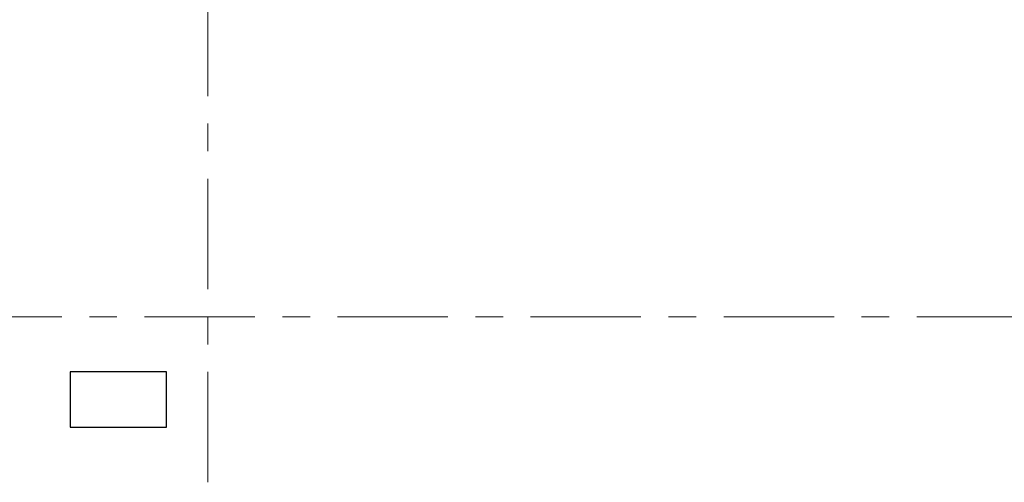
# Model space of a CAD drawing. Header units: metres. Extents: x -38 to 85, y -15 to 19.
# Tile 56 of 93: x 50.82 to 54.39, y 6.8 to 8.48. Entities that reach past the tile are written whole.
import ezdxf

# ---------------------------------------------------------------- set-up
doc = ezdxf.new("R2010")
doc.units = ezdxf.units.M
doc.linetypes.add('______11', pattern=[0.5, 0.4, -0.05, 0, -0.05])
doc.linetypes.add('______5', pattern=[1.1, 0.8, -0.1, 0.1, -0.1])
doc.layers.add('XR$2$Осевая линия (1)', color=7, linetype='______5', lineweight=13)
doc.layers.add('XR$3$Перекрытие (1)', color=7, linetype='Continuous', lineweight=35)

msp = doc.modelspace()

# ---------------------------------------------------------------- linework, layer by layer
at = {"layer": 'XR$2$Осевая линия (1)', "color": 253, "linetype": '______11', "lineweight": 13, "true_color": 0xa0a0a0, "transparency": 33554687}
for p, q in [((51.5, 6.8), (51.5, 18.35)), ((-2.63, 7.4), (62.6, 7.4))]:
    msp.add_line(p, q, dxfattribs=at)
at = {"layer": 'XR$3$Перекрытие (1)', "color": 7, "linetype": 'Continuous', "lineweight": 25, "transparency": 33554687}
for p, q in [((51, 7.2), (51, 7)), ((51.35, 7.2), (51, 7.2)), ((51.35, 7), (51.35, 7.2)), ((51, 7), (51.35, 7))]:
    msp.add_line(p, q, dxfattribs=at)

doc.saveas('drawing.dxf')
